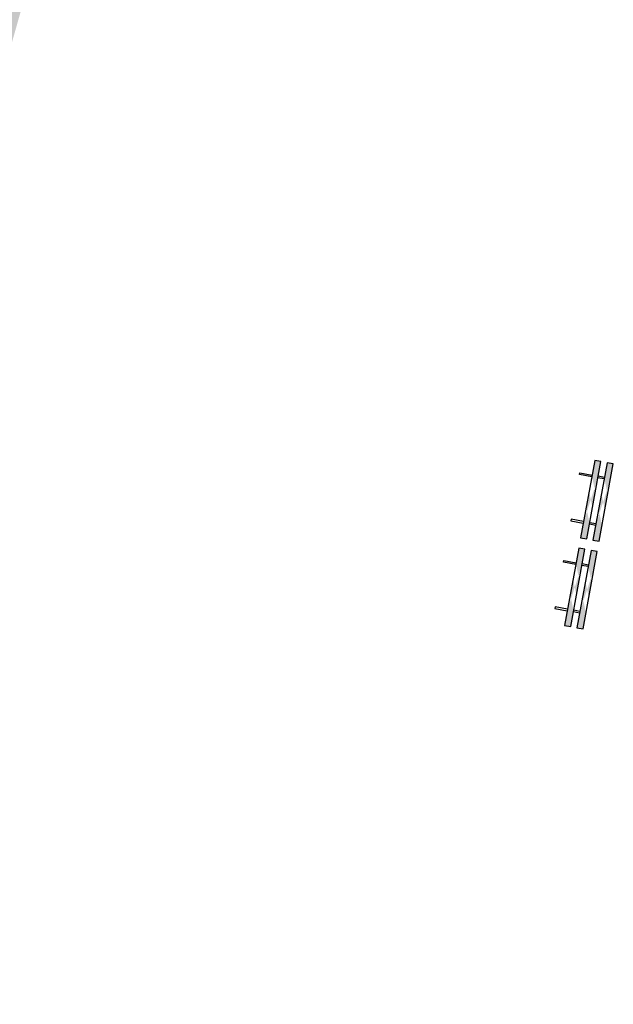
# Model space of a CAD drawing. Header units: metres. Extents: x 232695 to 233536, y 552964 to 554401.
# Tile 1 of 23: x 233134 to 233162, y 553251 to 553298. Entities that reach past the tile are written whole.
import ezdxf

# ---------------------------------------------------------------- set-up
doc = ezdxf.new("R2010")
doc.units = ezdxf.units.M
doc.linetypes.add('VW-3-3_STREEP', pattern=[6, 3, -3])
doc.layers.add('N-WE-VW-MARKERING_LANGS_STREEP_33-G', color=7, linetype='VW-3-3_STREEP', lineweight=13, true_color=0xffffff)
doc.layers.add('N-WE-VW-VERKEERSTEKEN_BORD-S', color=7, linetype='Continuous', lineweight=25)

# ---------------------------------------------------------------- blocks, each defined once
blk = doc.blocks.new('D02r_BB22')
h = blk.add_hatch(color=255)
edge = h.paths.add_edge_path()
edge.add_arc((0, 2.641373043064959), 0.4998, 0, 360)
edge = h.paths.add_edge_path(flags=17)
edge.add_arc((0, 2.641373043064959), 0.4797999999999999, 0, 360)
at = {"true_color": 0x007dfa}
h = blk.add_hatch(color=150, dxfattribs=at)
edge = h.paths.add_edge_path()
edge.add_arc((0, 2.641373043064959), 0.4797999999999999, 0, 360)
edge = h.paths.add_edge_path(flags=16)
edge.add_arc((0.1415674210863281, 2.911068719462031), 0.02749374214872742, 10.41060675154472, 147.4323941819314)
edge.add_line((0.1183968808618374, 2.925868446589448), (0.0089813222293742, 2.750742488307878))
edge.add_line((0.0089813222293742, 2.750742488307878), (-0.1878359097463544, 2.947512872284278))
edge.add_line((-0.1878359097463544, 2.947512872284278), (-0.2970869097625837, 2.838261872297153))
edge.add_line((-0.2970869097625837, 2.838261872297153), (-0.1003165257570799, 2.641444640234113))
edge.add_line((-0.1003165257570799, 2.641444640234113), (-0.2749775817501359, 2.53231954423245))
edge.add_arc((-0.2603531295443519, 2.508912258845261), 0.02760028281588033, 121.9964032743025, 259.0181907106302)
edge.add_line((-0.2656109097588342, 2.481817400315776), (0.2337272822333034, 2.392359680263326))
edge.add_arc((0.2379466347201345, 2.415911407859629), 0.02392669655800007, 259.8430636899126, 392.4603828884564)
edge.add_line((0.2581350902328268, 2.428753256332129), (0.168608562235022, 2.916036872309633))
h = blk.add_hatch(color=255)
edge = h.paths.add_edge_path()
edge.add_arc((0.1415674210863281, 2.911068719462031), 0.02749374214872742, 10.41060675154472, 147.4323941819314)
edge.add_line((0.1183968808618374, 2.925868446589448), (0.0089813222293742, 2.750742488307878))
edge.add_line((0.0089813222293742, 2.750742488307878), (-0.1878359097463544, 2.947512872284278))
edge.add_line((-0.1878359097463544, 2.947512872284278), (-0.2970869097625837, 2.838261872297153))
edge.add_line((-0.2970869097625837, 2.838261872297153), (-0.1003165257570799, 2.641444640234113))
edge.add_line((-0.1003165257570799, 2.641444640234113), (-0.2749775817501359, 2.53231954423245))
edge.add_arc((-0.2603531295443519, 2.508912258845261), 0.02760028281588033, 121.9964032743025, 259.0181907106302)
edge.add_line((-0.2656109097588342, 2.481817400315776), (0.2337272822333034, 2.392359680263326))
edge.add_arc((0.2379466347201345, 2.415911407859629), 0.02392669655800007, 259.8430636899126, 392.4603828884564)
edge.add_line((0.2581350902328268, 2.428753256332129), (0.168608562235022, 2.916036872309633))
at = {"color": 150, "true_color": 0x007dfa}
blk.add_lwpolyline([(0.168608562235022, 2.916036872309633, 0.6810149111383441), (0.1183968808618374, 2.925868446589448), (0.0089813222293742, 2.750742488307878), (-0.1878359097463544, 2.947512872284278), (-0.2970869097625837, 2.838261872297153), (-0.1003165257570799, 2.641444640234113), (-0.2749775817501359, 2.53231954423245, 0.6810149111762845), (-0.2656109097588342, 2.481817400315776), (0.2337272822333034, 2.392359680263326, 0.6532438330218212), (0.2581350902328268, 2.428753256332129)], format="xyb", close=True, dxfattribs=at)
at = {"color": 251, "const_width": 0.125}
blk.add_lwpolyline([(0, 2.16639845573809), (0, 0)], dxfattribs=at)
at = {"color": 150, "true_color": 0x007dfa}
for radius in [0.4998, 0.4797999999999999]:
    blk.add_circle((0, 2.641373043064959), radius, dxfattribs=at)
at = {"color": 254}
blk.add_solid([(-0.1951450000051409, 2.061573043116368), (-0.1951450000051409, 1.989000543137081), (0.1951450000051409, 2.061573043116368), (0.1951450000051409, 1.989000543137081)], dxfattribs=at)
at = {"color": 2, "true_color": 0xffff00}
blk.add_solid([(-0.1951450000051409, 1.989000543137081), (0.1951450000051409, 1.989000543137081), (-0.1951450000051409, 0.07873852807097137), (0.1951450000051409, 0.07873852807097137)], dxfattribs=at)
blk = doc.blocks.new('BB18')
h = blk.add_hatch(color=1)
h.dxf.hatch_style = 1
edge = h.paths.add_edge_path(flags=17)
edge.add_line((-0.25, 0.7999999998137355), (-0.25, 0.9999999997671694))
edge.add_line((-0.75, 0.7999999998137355), (-0.75, 0.9999999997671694))
edge.add_line((0.75, 0.7999999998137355), (0.75, 0.9999999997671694))
edge.add_line((0.25, 0.7999999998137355), (0.25, 0.9999999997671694))
h.paths.add_polyline_path([(0.75, 0.9999999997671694), (0.7499999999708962, 0.7999999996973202), (1.25, 0.7999999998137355), (1.25, 0.9999999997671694)])
h.paths.add_polyline_path([(-0.7500000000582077, 0.7999999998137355), (-0.75, 0.9999999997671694), (-1.25, 0.9999999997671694), (-1.25, 0.7999999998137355)])
h.paths.add_polyline_path([(-0.25, 0.9999999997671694), (-0.2500000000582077, 0.7999999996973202), (0.2500000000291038, 0.7999999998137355), (0.2499999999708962, 0.9999999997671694)])
h = blk.add_hatch(color=1)
h.dxf.hatch_style = 1
edge = h.paths.add_edge_path(flags=17)
edge.add_line((-0.25, 0.3999999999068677), (-0.25, 0.5999999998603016))
edge.add_line((-0.75, 0.3999999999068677), (-0.75, 0.5999999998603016))
edge.add_line((0.75, 0.3999999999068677), (0.75, 0.5999999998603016))
edge.add_line((0.25, 0.3999999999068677), (0.25, 0.5999999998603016))
h.paths.add_polyline_path([(0.75, 0.5999999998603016), (0.7499999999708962, 0.3999999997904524), (1.25, 0.3999999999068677), (1.25, 0.5999999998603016)])
h.paths.add_polyline_path([(-0.7500000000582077, 0.3999999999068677), (-0.75, 0.5999999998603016), (-1.25, 0.5999999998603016), (-1.25, 0.3999999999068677)])
h.paths.add_polyline_path([(-0.25, 0.5999999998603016), (-0.2500000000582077, 0.3999999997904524), (0.2500000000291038, 0.3999999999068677), (0.2499999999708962, 0.5999999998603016)])
for points in [[(-1.25, 0.7999999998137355), (1.25, 0.7999999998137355), (1.25, 0.9999999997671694), (-1.25, 0.9999999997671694)], [(-1.25, 0.3999999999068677), (1.25, 0.3999999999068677), (1.25, 0.5999999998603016), (-1.25, 0.5999999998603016)]]:
    blk.add_lwpolyline(points, close=True)
at = {"layer": 'N-WE-VW-VERKEERSTEKEN_BORD-S'}
for p, q in [((-0.7749999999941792, 0.7999999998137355), (-0.7749999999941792, 0.5999999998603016)), ((-0.7250000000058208, 0.7999999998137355), (-0.7250000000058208, 0.5999999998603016)), ((0.7250000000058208, 0.7999999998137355), (0.7250000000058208, 0.5999999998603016)), ((0.7749999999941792, 0.7999999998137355), (0.7749999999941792, 0.5999999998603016))]:
    blk.add_line(p, q, dxfattribs=at)
at = {"layer": 'N-WE-VW-VERKEERSTEKEN_BORD-S', "flags": 128}
for points in [[(-0.7250000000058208, 0.3999999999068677), (-0.7250000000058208, 0), (-0.7749999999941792, 0), (-0.7749999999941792, 0.3999999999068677)], [(0.7250000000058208, 0.3999999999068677), (0.7250000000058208, 0), (0.7749999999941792, 0), (0.7749999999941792, 0.3999999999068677)]]:
    blk.add_lwpolyline(points, dxfattribs=at)

msp = doc.modelspace()

# ---------------------------------------------------------------- linework, layer by layer
at = {"layer": 'N-WE-VW-MARKERING_LANGS_STREEP_33-G', "ltscale": 2, "const_width": 0.1, "flags": 128}
msp.add_lwpolyline([(233091.9708000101, 553251.5425639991), (233099.8057952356, 553284.7518644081, -0.02115147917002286), (233135.072873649, 553398.2420262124)], format="xyb", dxfattribs=at)

# ---------------------------------------------------------------- block references
at = {"layer": 'N-WE-VW-VERKEERSTEKEN_BORD-S'}
for name, p, xscale, yscale, zscale, rotation in [('D02r_BB22', (233131.8722646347, 553295.0303865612), 3.999999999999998, 3.999999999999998, 3.999999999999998, 344.1996038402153), ('BB18', (233160.236608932, 553275.7015787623), 1.5, 1.5, 1.5, 259.6275202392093), ('BB18', (233159.4714104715, 553271.5210319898), 1.5, 1.5, 1.5, 259.6275202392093)]:
    msp.add_blockref(name, p, dxfattribs=dict(at, xscale=xscale, yscale=yscale, zscale=zscale, rotation=rotation))

doc.saveas('drawing.dxf')
